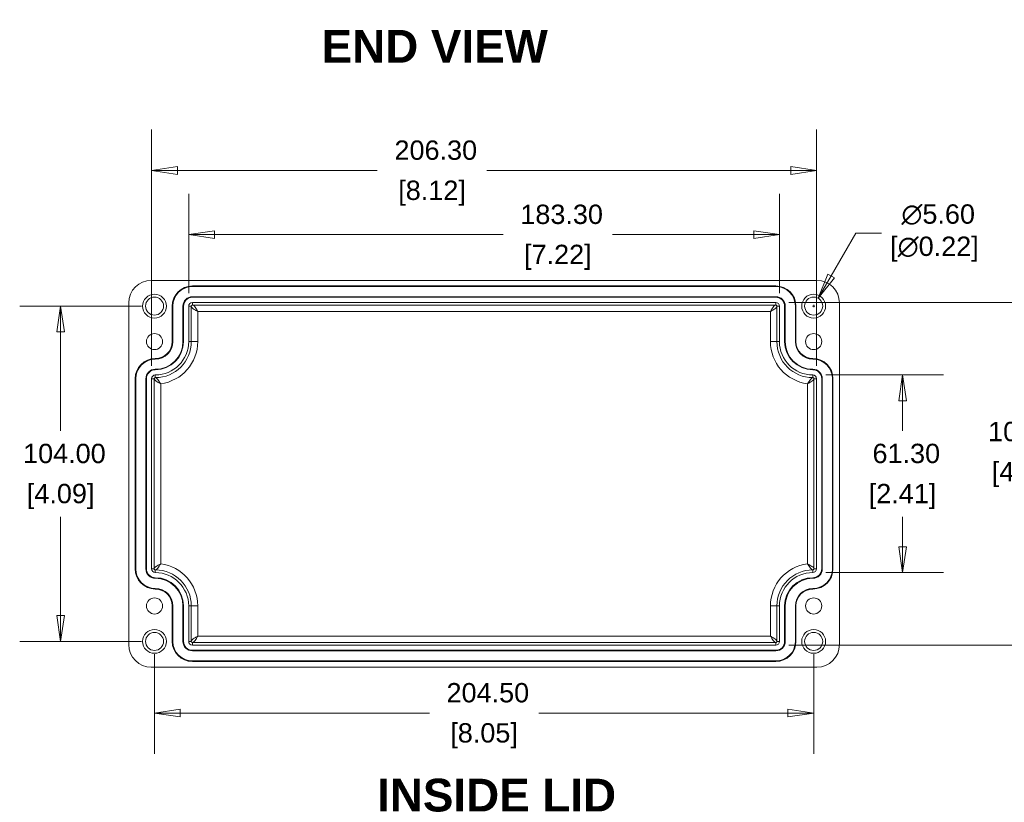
# Model space of a CAD drawing. Header units: millimetres. Extents: x 24 to 1011, y 24 to 776.
# Tile 5 of 9: x 393 to 676, y 306 to 531. Entities that reach past the tile are written whole.
import ezdxf

# ---------------------------------------------------------------- set-up
doc = ezdxf.new("R2010")
doc.units = ezdxf.units.MM
doc.header["$LTSCALE"] = 3.703704
for name, color, linetype, lineweight in [('Dimension (ANSI)', 7, 'Continuous', 9), ('Symbol (ANSI)', 7, 'Continuous', 9), ('Visible (ANSI)', 7, 'Continuous', 9), ('Visible Narrow (ANSI)', 7, 'Continuous', 9)]:
    doc.layers.add(name, color=color, linetype=linetype, lineweight=lineweight)
doc.styles.add('Label Text (ANSI)', font='arialbd.ttf')
doc.styles.add('Note Text (ANSI)', font='arial.ttf')
doc.dimstyles.new('Default - mm (ANSI)', dxfattribs={"dimscale": 3.703704, "dimtxt": 1.5, "dimasz": 2, "dimexe": 3.175, "dimexo": 1, "dimgap": 0.8, "dimtad": 0, "dimtih": 1, "dimtoh": 1, "dimrnd": 1e-08, "dimzin": 4, "dimdsep": 46, "dimtxsty": 'Note Text (ANSI)', "dimblk": 'Filled-1', "dimcen": 0.09, "dimdle": 10, "dimclrd": 256, "dimclre": 256, "dimclrt": 256, "dimadec": 1, "dimazin": 0, "dimtfac": 2.032, "dimtofl": 0, "dimtmove": 0, "dimatfit": 3, "dimfxl": 1, "dimtolj": 1, "dimtzin": 0, "dimlwd": -1, "dimlwe": -1, "dimarcsym": 0})

# ---------------------------------------------------------------- blocks, each defined once
blk = doc.blocks.new('Filled-1')
at = {"color": 0}
for p, q in [((0, 0), (-1, 0.15)), ((-1, 0.15), (-1, -0.15)), ((-1, 0), (0, 0)), ((-1, -0.15), (0, 0))]:
    blk.add_line(p, q, dxfattribs=at)
at = {"color": 0, "flags": 128}
blk.add_lwpolyline([(-1, -0.15), (0, 0), (-1, 0.15), (-1, -0.15)], dxfattribs=at)
at = {"color": 0}
blk.add_solid([(-1, -0.15), (0, 0), (-1, 0.15), (-1, -0.15)], dxfattribs=at)
blk = doc.blocks.new('*D20')
at = {"layer": 'Defpoints', "color": 0, "transparency": 16777216}
for p in [(431.54, 352.11), (620.89, 352.11), (620.89, 331.53)]:
    blk.add_point(p, dxfattribs=at)
at = {"layer": 'Dimension (ANSI)', "transparency": 16777216}
for p, q in [((431.54, 348.4), (431.54, 319.77)), ((620.89, 348.4), (620.89, 319.77)), ((438.94, 331.53), (510.49, 331.53)), ((613.48, 331.53), (541.94, 331.53))]:
    blk.add_line(p, q, dxfattribs=at)
at = {"layer": 'Dimension (ANSI)', "transparency": 16777216, "xscale": 7.407407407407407, "yscale": 7.407407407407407, "zscale": 7.407407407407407, "rotation": 180}
blk.add_blockref('Filled-1', (431.54, 331.53), dxfattribs=at)
at = {"layer": 'Dimension (ANSI)', "transparency": 16777216, "xscale": 7.407407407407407, "yscale": 7.407407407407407, "zscale": 7.407407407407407}
blk.add_blockref('Filled-1', (620.89, 331.53), dxfattribs=at)
at = {"layer": 'Dimension (ANSI)', "transparency": 16777216, "attachment_point": 5, "style": 'Note Text (ANSI)'}
for s, insert, char_height in [('\\A1; 204.50', (526.21, 337.33), 5.5556), ('\\A1;[8.05]', (526.21, 325), 5.556)]:
    blk.add_mtext(s, dxfattribs=dict(at, insert=insert, char_height=char_height))
blk = doc.blocks.new('*D21')
at = {"layer": 'Defpoints', "color": 0, "transparency": 16777216}
for p in [(404.57, 448.4), (431.54, 448.4), (431.54, 352.11)]:
    blk.add_point(p, dxfattribs=at)
at = {"layer": 'Dimension (ANSI)', "transparency": 16777216}
for p, q in [((427.83, 448.4), (392.81, 448.4)), ((404.57, 440.99), (404.57, 412.58)), ((404.57, 359.51), (404.57, 387.93)), ((427.83, 352.11), (392.81, 352.11))]:
    blk.add_line(p, q, dxfattribs=at)
at = {"layer": 'Dimension (ANSI)', "transparency": 16777216, "xscale": 7.407407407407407, "yscale": 7.407407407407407, "zscale": 7.407407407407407}
for p, rotation in [((404.57, 448.4), 90), ((404.57, 352.11), 270)]:
    blk.add_blockref('Filled-1', p, dxfattribs=dict(at, rotation=rotation))
at = {"layer": 'Dimension (ANSI)', "transparency": 16777216, "attachment_point": 5, "style": 'Note Text (ANSI)'}
for s, insert, char_height in [('\\A1; 104.00', (404.57, 406.05), 5.5556), ('\\A1;[4.09]', (404.57, 393.73), 5.556)]:
    blk.add_mtext(s, dxfattribs=dict(at, insert=insert, char_height=char_height))
blk = doc.blocks.new('*D22')
at = {"layer": 'Defpoints', "color": 0, "transparency": 16777216}
for p in [(611.07, 468.94), (441.35, 448.4), (611.07, 448.4)]:
    blk.add_point(p, dxfattribs=at)
at = {"layer": 'Dimension (ANSI)', "transparency": 16777216}
for p, q in [((441.35, 452.11), (441.35, 480.7)), ((611.07, 452.11), (611.07, 480.7)), ((448.76, 468.94), (531.68, 468.94)), ((603.67, 468.94), (563.13, 468.94))]:
    blk.add_line(p, q, dxfattribs=at)
at = {"layer": 'Dimension (ANSI)', "transparency": 16777216, "xscale": 7.407407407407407, "yscale": 7.407407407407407, "zscale": 7.407407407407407, "rotation": 180}
blk.add_blockref('Filled-1', (441.35, 468.94), dxfattribs=at)
at = {"layer": 'Dimension (ANSI)', "transparency": 16777216, "xscale": 7.407407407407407, "yscale": 7.407407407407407, "zscale": 7.407407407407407}
blk.add_blockref('Filled-1', (611.07, 468.94), dxfattribs=at)
at = {"layer": 'Dimension (ANSI)', "transparency": 16777216, "attachment_point": 5, "style": 'Note Text (ANSI)'}
for s, insert, char_height in [('\\A1; 183.30', (547.41, 474.74), 5.5556), ('\\A1;[7.22]', (547.41, 462.42), 5.556)]:
    blk.add_mtext(s, dxfattribs=dict(at, insert=insert, char_height=char_height))
blk = doc.blocks.new('*D23')
at = {"layer": 'Defpoints', "color": 0, "transparency": 16777216}
for p in [(610.01, 449.47), (610.01, 351.04), (681.79, 351.04)]:
    blk.add_point(p, dxfattribs=at)
at = {"layer": 'Dimension (ANSI)', "transparency": 16777216}
for p, q in [((613.71, 449.47), (693.55, 449.47)), ((681.79, 442.06), (681.79, 418.87)), ((681.79, 358.45), (681.79, 394.22)), ((613.71, 351.04), (693.55, 351.04))]:
    blk.add_line(p, q, dxfattribs=at)
at = {"layer": 'Dimension (ANSI)', "transparency": 16777216, "xscale": 7.407407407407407, "yscale": 7.407407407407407, "zscale": 7.407407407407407}
for p, rotation in [((681.79, 449.47), 90), ((681.79, 351.04), 270)]:
    blk.add_blockref('Filled-1', p, dxfattribs=dict(at, rotation=rotation))
at = {"layer": 'Dimension (ANSI)', "transparency": 16777216, "attachment_point": 5, "style": 'Note Text (ANSI)'}
for s, insert, char_height in [('\\A1; 106.30', (681.79, 412.35), 5.5556), ('\\A1;[4.19]', (681.79, 400.03), 5.556)]:
    blk.add_mtext(s, dxfattribs=dict(at, insert=insert, char_height=char_height))
blk = doc.blocks.new('*D24')
at = {"layer": 'Defpoints', "color": 0, "transparency": 16777216}
for p in [(430.7, 487.37), (430.7, 427.57), (621.72, 427.57)]:
    blk.add_point(p, dxfattribs=at)
at = {"layer": 'Dimension (ANSI)', "transparency": 16777216}
for p, q in [((430.7, 431.27), (430.7, 499.12)), ((621.72, 431.27), (621.72, 499.12)), ((438.11, 487.37), (495.53, 487.37)), ((614.31, 487.37), (526.98, 487.37))]:
    blk.add_line(p, q, dxfattribs=at)
at = {"layer": 'Dimension (ANSI)', "transparency": 16777216, "xscale": 7.407407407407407, "yscale": 7.407407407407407, "zscale": 7.407407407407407, "rotation": 180}
blk.add_blockref('Filled-1', (430.7, 487.37), dxfattribs=at)
at = {"layer": 'Dimension (ANSI)', "transparency": 16777216, "xscale": 7.407407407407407, "yscale": 7.407407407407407, "zscale": 7.407407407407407}
blk.add_blockref('Filled-1', (621.72, 487.37), dxfattribs=at)
at = {"layer": 'Dimension (ANSI)', "transparency": 16777216, "attachment_point": 5, "style": 'Note Text (ANSI)'}
for s, insert, char_height in [('\\A1; 206.30', (511.26, 493.17), 5.5556), ('\\A1;[8.12]', (511.26, 480.84), 5.556)]:
    blk.add_mtext(s, dxfattribs=dict(at, insert=insert, char_height=char_height))
blk = doc.blocks.new('*D25')
at = {"layer": 'Defpoints', "color": 0, "transparency": 16777216}
for p in [(620.66, 428.63), (620.66, 371.87), (646.42, 371.87)]:
    blk.add_point(p, dxfattribs=at)
at = {"layer": 'Dimension (ANSI)', "transparency": 16777216}
for p, q in [((624.36, 428.63), (658.18, 428.63)), ((646.42, 421.23), (646.42, 412.58)), ((646.42, 379.28), (646.42, 387.93)), ((624.36, 371.87), (658.18, 371.87))]:
    blk.add_line(p, q, dxfattribs=at)
at = {"layer": 'Dimension (ANSI)', "transparency": 16777216, "xscale": 7.407407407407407, "yscale": 7.407407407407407, "zscale": 7.407407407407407}
for p, rotation in [((646.42, 428.63), 90), ((646.42, 371.87), 270)]:
    blk.add_blockref('Filled-1', p, dxfattribs=dict(at, rotation=rotation))
at = {"layer": 'Dimension (ANSI)', "transparency": 16777216, "char_height": 5.556, "attachment_point": 5, "style": 'Note Text (ANSI)'}
for s, insert in [('\\A1; 61.30', (646.42, 406.06)), ('\\A1;[2.41]', (646.42, 393.73))]:
    blk.add_mtext(s, dxfattribs=dict(at, insert=insert))
blk = doc.blocks.new('*D30')
at = {"layer": 'Defpoints', "color": 0, "transparency": 16777216}
for p in [(622.18, 450.65), (619.59, 446.16)]:
    blk.add_point(p, dxfattribs=at)
at = {"layer": 'Dimension (ANSI)', "transparency": 16777216}
for p, q in [((633.01, 469.39), (625.89, 457.06)), ((640.41, 469.39), (633.01, 469.39)), ((620.55, 448.4), (621.22, 448.4)), ((620.89, 448.07), (620.89, 448.74))]:
    blk.add_line(p, q, dxfattribs=at)
at = {"layer": 'Dimension (ANSI)', "transparency": 16777216, "xscale": 7.407407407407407, "yscale": 7.407407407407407, "zscale": 7.407407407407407, "rotation": 239.9999999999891}
blk.add_blockref('Filled-1', (622.18, 450.65), dxfattribs=at)
at = {"layer": 'Dimension (ANSI)', "transparency": 16777216, "insert": (655.59, 469.39), "char_height": 5.556, "attachment_point": 5, "style": 'Note Text (ANSI)'}
blk.add_mtext('\\A1; ∅5.60\\P[∅0.22]', dxfattribs=at)

msp = doc.modelspace()

# ---------------------------------------------------------------- linework, layer by layer
at = {"layer": 'Visible (ANSI)'}
for p, q in [((621.8136, 455.8094), (430.6099, 455.8094)), ((442.4154, 454.189), (610.008, 454.189)), ((610.008, 454.0273), (442.4154, 454.0273)), ((610.008, 451.1099), (442.4154, 451.1099)), ((610.008, 450.9483), (442.4154, 450.9483)), ((424.1284, 449.3279), (424.1284, 351.1797)), ((436.6284, 438.2168), (436.6284, 448.402)), ((436.7901, 448.402), (436.7901, 438.2168)), ((439.7075, 448.402), (439.7075, 438.2168)), ((439.8691, 448.402), (439.8691, 438.2168)), ((441.3506, 438.2168), (441.3506, 448.402)), ((442.4154, 449.4668), (610.008, 449.4668)), ((611.0728, 448.402), (611.0728, 438.2168)), ((612.5543, 438.2168), (612.5543, 448.402)), ((612.716, 438.2168), (612.716, 448.402)), ((615.6334, 438.2168), (615.6334, 448.402)), ((615.7951, 448.402), (615.7951, 438.2168)), ((628.2951, 351.1797), (628.2951, 449.3279)), ((425.9803, 372.939), (425.9803, 427.5686)), ((426.1419, 427.5686), (426.1419, 372.939)), ((429.0593, 427.5686), (429.0593, 372.939)), ((429.221, 427.5686), (429.221, 372.939)), ((430.7025, 372.939), (430.7025, 427.5686)), ((621.721, 427.5686), (621.721, 372.939)), ((623.2025, 372.939), (623.2025, 427.5686)), ((623.3641, 372.939), (623.3641, 427.5686)), ((626.2815, 372.939), (626.2815, 427.5686)), ((626.4432, 427.5686), (626.4432, 372.939)), ((436.6284, 352.1057), (436.6284, 362.2909)), ((436.7901, 362.2909), (436.7901, 352.1057)), ((439.7075, 362.2909), (439.7075, 352.1057)), ((439.8691, 362.2909), (439.8691, 352.1057)), ((441.3506, 352.1057), (441.3506, 362.2909)), ((611.0728, 362.2909), (611.0728, 352.1057)), ((612.5543, 352.1057), (612.5543, 362.2909)), ((612.716, 352.1057), (612.716, 362.2909)), ((615.6334, 352.1057), (615.6334, 362.2909)), ((615.7951, 362.2909), (615.7951, 352.1057)), ((610.008, 351.0409), (442.4154, 351.0409)), ((442.4154, 349.5594), (610.008, 349.5594)), ((442.4154, 349.3977), (610.008, 349.3977)), ((442.4154, 346.4803), (610.008, 346.4803)), ((610.008, 346.3186), (442.4154, 346.3186)), ((430.6099, 344.6983), (621.8136, 344.6983))]:
    msp.add_line(p, q, dxfattribs=at)
for centre, radius in [((431.5358, 448.402), 3.4259), ((431.5358, 448.402), 2.5926), ((620.8877, 448.402), 3.4259), ((620.8877, 448.402), 2.5926), ((431.5358, 438.2168), 2.3148), ((620.8877, 438.2168), 2.3148), ((431.5358, 362.2909), 2.3148), ((620.8877, 362.2909), 2.3148), ((431.5358, 352.1057), 3.4259), ((431.5358, 352.1057), 2.5926), ((620.8877, 352.1057), 3.4259), ((620.8877, 352.1057), 2.5926)]:
    msp.add_circle(centre, radius, dxfattribs=at)
for centre, radius, start, end in [((430.6099, 449.3279), 6.4815, 90, 180), ((621.8136, 449.3279), 6.4815, 0, 90), ((442.4154, 448.402), 5.787, 90, 180), ((442.4154, 448.402), 5.6254, 90, 180), ((610.008, 448.402), 5.787, 0, 90), ((610.008, 448.402), 5.6254, 0, 90), ((442.4154, 448.402), 2.708, 90, 180), ((442.4154, 448.402), 2.5463, 90, 180), ((610.008, 448.402), 2.708, 0, 90), ((610.008, 448.402), 2.5463, 0, 90), ((442.4154, 448.402), 1.0648, 90, 180), ((610.008, 448.402), 1.0648, 0, 90), ((431.7673, 438.2168), 9.5833, 270, 0), ((431.7673, 438.2168), 7.9402, 270, 0), ((431.7673, 438.2168), 8.1019, 270, 0), ((431.7673, 438.2168), 5.0228, 270, 0), ((431.7673, 438.2168), 4.8611, 270, 0), ((620.6562, 438.2168), 9.5833, 180, 270), ((620.6562, 438.2168), 8.1019, 180, 270), ((620.6562, 438.2168), 7.9402, 180, 270), ((620.6562, 438.2168), 5.0228, 180, 270), ((620.6562, 438.2168), 4.8611, 180, 270), ((431.7673, 427.5686), 5.787, 90, 180), ((431.7673, 427.5686), 5.6254, 90, 180), ((620.6562, 427.5686), 5.787, 0, 90), ((620.6562, 427.5686), 5.6254, 0, 90), ((431.7673, 427.5686), 2.708, 90, 180), ((431.7673, 427.5686), 2.5463, 90, 180), ((620.6562, 427.5686), 2.708, 0, 90), ((620.6562, 427.5686), 2.5463, 0, 90), ((431.7673, 427.5686), 1.0648, 90, 180), ((620.6562, 427.5686), 1.0648, 0, 90), ((431.7673, 372.939), 5.787, 180, 270), ((431.7673, 372.939), 5.6254, 180, 270), ((431.7673, 372.939), 2.708, 180, 270), ((431.7673, 372.939), 2.5463, 180, 270), ((431.7673, 372.939), 1.0648, 180, 270), ((431.7673, 362.2909), 9.5833, 0, 90), ((620.6562, 362.2909), 9.5833, 90, 180), ((620.6562, 372.939), 1.0648, 270, 0), ((620.6562, 372.939), 2.708, 270, 0), ((620.6562, 372.939), 2.5463, 270, 0), ((620.6562, 372.939), 5.6254, 270, 0), ((620.6562, 372.939), 5.787, 270, 0), ((431.7673, 362.2909), 8.1019, 0, 90), ((431.7673, 362.2909), 7.9402, 0, 90), ((620.6562, 362.2909), 8.1019, 90, 180), ((620.6562, 362.2909), 7.9402, 90, 180), ((431.7673, 362.2909), 5.0228, 0, 90), ((431.7673, 362.2909), 4.8611, 0, 90), ((620.6562, 362.2909), 5.0228, 90, 180), ((620.6562, 362.2909), 4.8611, 90, 180), ((430.6099, 351.1797), 6.4815, 180, 270), ((442.4154, 352.1057), 5.787, 180, 270), ((442.4154, 352.1057), 5.6254, 180, 270), ((442.4154, 352.1057), 2.708, 180, 270), ((442.4154, 352.1057), 2.5463, 180, 270), ((442.4154, 352.1057), 1.0648, 180, 270), ((610.008, 352.1057), 1.0648, 270, 0), ((610.008, 352.1057), 2.708, 270, 0), ((610.008, 352.1057), 2.5463, 270, 0), ((610.008, 352.1057), 5.6254, 270, 0), ((610.008, 352.1057), 5.787, 270, 0), ((621.8136, 351.1797), 6.4815, 270, 0)]:
    msp.add_arc(centre, radius, start, end, dxfattribs=at)
at = {"layer": 'Visible Narrow (ANSI)'}
for p, q in [((442.4154, 454.189), (442.4154, 454.0273)), ((610.008, 454.189), (610.008, 454.0273)), ((442.4154, 450.9483), (442.4154, 451.1099)), ((610.008, 450.9483), (610.008, 451.1099)), ((436.6284, 448.402), (436.7901, 448.402)), ((439.8691, 448.402), (439.7075, 448.402)), ((441.3506, 448.402), (442.1127, 448.402)), ((442.1127, 448.402), (442.1127, 438.2168)), ((442.4154, 449.4668), (442.4154, 448.7047)), ((610.008, 448.7047), (442.4154, 448.7047)), ((610.008, 449.4668), (610.008, 448.7047)), ((610.3107, 438.2168), (610.3107, 448.402)), ((611.0728, 448.402), (610.3107, 448.402)), ((612.5543, 448.402), (612.716, 448.402)), ((615.7951, 448.402), (615.6334, 448.402)), ((443.9635, 438.2168), (443.9635, 446.854)), ((443.9635, 446.854), (608.46, 446.854)), ((608.46, 446.854), (608.46, 438.2168)), ((436.6284, 438.2168), (436.7901, 438.2168)), ((439.8691, 438.2168), (439.7075, 438.2168)), ((441.3506, 438.2168), (442.1127, 438.2168)), ((442.1127, 438.2168), (443.9635, 438.2168)), ((610.3107, 438.2168), (608.46, 438.2168)), ((611.0728, 438.2168), (610.3107, 438.2168)), ((612.5543, 438.2168), (612.716, 438.2168)), ((615.7951, 438.2168), (615.6334, 438.2168)), ((431.7673, 433.3557), (431.7673, 433.194)), ((620.6562, 433.3557), (620.6562, 433.194)), ((431.7673, 430.1149), (431.7673, 430.2766)), ((620.6562, 430.1149), (620.6562, 430.2766)), ((425.9803, 427.5686), (426.1419, 427.5686)), ((429.221, 427.5686), (429.0593, 427.5686)), ((430.7025, 427.5686), (431.4646, 427.5686)), ((431.4646, 427.5686), (431.4646, 372.939)), ((431.7673, 428.6335), (431.7673, 427.8713)), ((620.6562, 428.6335), (620.6562, 427.8713)), ((620.9589, 372.939), (620.9589, 427.5686)), ((621.721, 427.5686), (620.9589, 427.5686)), ((623.2025, 427.5686), (623.3641, 427.5686)), ((626.4432, 427.5686), (626.2815, 427.5686)), ((433.3153, 374.3884), (433.3153, 426.1193)), ((619.1082, 426.1193), (619.1082, 374.3884)), ((425.9803, 372.939), (426.1419, 372.939)), ((429.221, 372.939), (429.0593, 372.939)), ((430.7025, 372.939), (431.4646, 372.939)), ((431.7673, 371.8742), (431.7673, 372.6363)), ((620.6562, 371.8742), (620.6562, 372.6363)), ((621.721, 372.939), (620.9589, 372.939)), ((623.2025, 372.939), (623.3641, 372.939)), ((626.4432, 372.939), (626.2815, 372.939)), ((431.7673, 370.3927), (431.7673, 370.231)), ((620.6562, 370.3927), (620.6562, 370.231)), ((431.7673, 367.152), (431.7673, 367.3136)), ((620.6562, 367.152), (620.6562, 367.3136)), ((436.6284, 362.2909), (436.7901, 362.2909)), ((439.8691, 362.2909), (439.7075, 362.2909)), ((441.3506, 362.2909), (442.1127, 362.2909)), ((442.1127, 362.2909), (443.9635, 362.2909)), ((442.1127, 362.2909), (442.1127, 352.1057)), ((443.9635, 353.6537), (443.9635, 362.2909)), ((610.3107, 362.2909), (608.46, 362.2909)), ((608.46, 362.2909), (608.46, 353.6537)), ((610.3107, 352.1057), (610.3107, 362.2909)), ((611.0728, 362.2909), (610.3107, 362.2909)), ((612.5543, 362.2909), (612.716, 362.2909)), ((615.7951, 362.2909), (615.6334, 362.2909)), ((608.46, 353.6537), (443.9635, 353.6537)), ((436.6284, 352.1057), (436.7901, 352.1057)), ((439.8691, 352.1057), (439.7075, 352.1057)), ((441.3506, 352.1057), (442.1127, 352.1057)), ((442.4154, 351.803), (610.008, 351.803)), ((442.4154, 351.0409), (442.4154, 351.803)), ((610.008, 351.0409), (610.008, 351.803)), ((611.0728, 352.1057), (610.3107, 352.1057)), ((612.5543, 352.1057), (612.716, 352.1057)), ((615.7951, 352.1057), (615.6334, 352.1057)), ((442.4154, 349.5594), (442.4154, 349.3977)), ((610.008, 349.5594), (610.008, 349.3977)), ((442.4154, 346.3186), (442.4154, 346.4803)), ((610.008, 346.3186), (610.008, 346.4803))]:
    msp.add_line(p, q, dxfattribs=at)
for centre, radius, start, end in [((431.7673, 438.2168), 10.3454, 270, 0), ((431.7673, 438.2168), 12.1962, 277.29202, 0), ((620.6562, 438.2168), 12.1962, 180, 262.70798), ((620.6562, 438.2168), 10.3454, 180, 270), ((431.7673, 362.2909), 12.1962, 0, 82.70798), ((620.6562, 362.2909), 12.1962, 97.29202, 180), ((431.7673, 362.2909), 10.3454, 0, 90), ((620.6562, 362.2909), 10.3454, 90, 180)]:
    msp.add_arc(centre, radius, start, end, dxfattribs=at)
for points, knots in [([(442.4154, 448.7047), (442.3748, 448.7047), (442.3343, 448.6964), (442.2969, 448.6805), (442.242, 448.6571), (442.1943, 448.6171), (442.1618, 448.5671), (442.1342, 448.5247), (442.1174, 448.4753), (442.1136, 448.4249), (442.113, 448.4173), (442.1127, 448.4096), (442.1127, 448.402)], [0, 0, 0, 0, 0.25614449, 0.25614449, 0.25614449, 0.63261511, 0.63261511, 0.63261511, 0.95172695, 0.95172695, 0.95172695, 1, 1, 1, 1]), ([(443.9635, 446.854), (443.7264, 446.983), (443.4895, 447.112), (443.05, 447.37), (442.8475, 447.499), (442.5065, 447.757), (442.3681, 447.886), (442.1753, 448.144), (442.121, 448.273), (442.1127, 448.402)], [0, 0, 0, 0, 0.43715943, 0.43715943, 0.87431886, 0.87431886, 1.3114783, 1.3114783, 1.74863773, 1.74863773, 1.74863773, 1.74863773]), ([(442.4154, 448.7047), (442.5444, 448.6964), (442.6734, 448.6421), (442.9314, 448.4493), (443.0604, 448.3109), (443.3184, 447.9699), (443.4474, 447.7674), (443.7054, 447.3279), (443.8345, 447.091), (443.9635, 446.854)], [0, 0, 0, 0, 0.43715943, 0.43715943, 0.87431886, 0.87431886, 1.3114783, 1.3114783, 1.74863773, 1.74863773, 1.74863773, 1.74863773]), ([(608.46, 446.854), (608.589, 447.091), (608.718, 447.3279), (608.976, 447.7674), (609.105, 447.9699), (609.363, 448.3109), (609.492, 448.4493), (609.75, 448.6421), (609.879, 448.6964), (610.008, 448.7047)], [0, 0, 0, 0, 0.43715943, 0.43715943, 0.87431886, 0.87431886, 1.3114783, 1.3114783, 1.74863773, 1.74863773, 1.74863773, 1.74863773]), ([(610.3107, 448.402), (610.3025, 448.273), (610.2482, 448.144), (610.0554, 447.886), (609.9169, 447.757), (609.5759, 447.499), (609.3735, 447.37), (608.934, 447.112), (608.697, 446.983), (608.46, 446.854)], [0, 0, 0, 0, 0.43715943, 0.43715943, 0.87431886, 0.87431886, 1.3114783, 1.3114783, 1.74863773, 1.74863773, 1.74863773, 1.74863773]), ([(610.3107, 448.402), (610.3107, 448.4426), (610.3025, 448.4831), (610.2866, 448.5205), (610.2632, 448.5754), (610.2232, 448.6231), (610.1732, 448.6557), (610.1308, 448.6832), (610.0814, 448.7), (610.031, 448.7038), (610.0233, 448.7044), (610.0157, 448.7047), (610.008, 448.7047)], [0, 0, 0, 0, 0.25614449, 0.25614449, 0.25614449, 0.63261511, 0.63261511, 0.63261511, 0.95172695, 0.95172695, 0.95172695, 1, 1, 1, 1]), ([(431.7673, 427.8713), (431.7066, 427.8713), (431.646, 427.8525), (431.5959, 427.8182), (431.5509, 427.7872), (431.5145, 427.7439), (431.4918, 427.6941), (431.4739, 427.6549), (431.4646, 427.6118), (431.4646, 427.5686)], [0, 0, 0, 0, 0.38303849, 0.38303849, 0.38303849, 0.72787753, 0.72787753, 0.72787753, 1, 1, 1, 1]), ([(433.3153, 426.1193), (433.0783, 426.24), (432.8413, 426.3608), (432.4018, 426.6024), (432.1994, 426.7232), (431.8584, 426.9647), (431.72, 427.0855), (431.5271, 427.3271), (431.4729, 427.4479), (431.4646, 427.5686)], [0, 0, 0, 0, 0.43095228, 0.43095228, 0.86190455, 0.86190455, 1.29285683, 1.29285683, 1.7238091, 1.7238091, 1.7238091, 1.7238091]), ([(431.7673, 427.8713), (431.877, 427.8631), (431.987, 427.8105), (432.2159, 427.6249), (432.3347, 427.4919), (432.5874, 427.1663), (432.7212, 426.9738), (433.0059, 426.5596), (433.1569, 426.3379), (433.3153, 426.1193)], [0, 0, 0, 0, 0.38528844, 0.38528844, 0.77057688, 0.77057688, 1.15586531, 1.15586531, 1.54115375, 1.54115375, 1.54115375, 1.54115375]), ([(619.1082, 426.1193), (619.2665, 426.3379), (619.4175, 426.5596), (619.7023, 426.9738), (619.8361, 427.1663), (620.0887, 427.4919), (620.2076, 427.6249), (620.4364, 427.8105), (620.5465, 427.8631), (620.6562, 427.8713)], [0, 0, 0, 0, 0.38528844, 0.38528844, 0.77057688, 0.77057688, 1.15586531, 1.15586531, 1.54115375, 1.54115375, 1.54115375, 1.54115375]), ([(620.9589, 427.5686), (620.9506, 427.4479), (620.8963, 427.3271), (620.7035, 427.0855), (620.5651, 426.9647), (620.2241, 426.7232), (620.0216, 426.6024), (619.5821, 426.3608), (619.3452, 426.24), (619.1082, 426.1193)], [0, 0, 0, 0, 0.43095228, 0.43095228, 0.86190455, 0.86190455, 1.29285683, 1.29285683, 1.7238091, 1.7238091, 1.7238091, 1.7238091]), ([(620.9589, 427.5686), (620.9589, 427.6401), (620.9326, 427.7112), (620.8861, 427.7655), (620.8575, 427.799), (620.8214, 427.8261), (620.7813, 427.8443), (620.7421, 427.862), (620.6992, 427.8713), (620.6562, 427.8713)], [0, 0, 0, 0, 0.45076269, 0.45076269, 0.45076269, 0.72873564, 0.72873564, 0.72873564, 1, 1, 1, 1]), ([(431.4646, 372.939), (431.4729, 373.0598), (431.5271, 373.1806), (431.72, 373.4221), (431.8584, 373.5429), (432.1994, 373.7845), (432.4018, 373.9053), (432.8413, 374.1468), (433.0783, 374.2676), (433.3153, 374.3884)], [0, 0, 0, 0, 0.43095228, 0.43095228, 0.86190455, 0.86190455, 1.29285683, 1.29285683, 1.7238091, 1.7238091, 1.7238091, 1.7238091]), ([(433.3153, 374.3884), (433.1569, 374.1697), (433.0059, 373.9481), (432.7212, 373.5338), (432.5874, 373.3413), (432.3347, 373.0157), (432.2159, 372.8828), (431.987, 372.6971), (431.877, 372.6446), (431.7673, 372.6363)], [0, 0, 0, 0, 0.38528844, 0.38528844, 0.77057688, 0.77057688, 1.15586531, 1.15586531, 1.54115375, 1.54115375, 1.54115375, 1.54115375]), ([(619.1082, 374.3884), (619.3452, 374.2676), (619.5821, 374.1468), (620.0216, 373.9053), (620.2241, 373.7845), (620.5651, 373.5429), (620.7035, 373.4221), (620.8963, 373.1806), (620.9506, 373.0598), (620.9589, 372.939)], [0, 0, 0, 0, 0.43095228, 0.43095228, 0.86190455, 0.86190455, 1.29285683, 1.29285683, 1.7238091, 1.7238091, 1.7238091, 1.7238091]), ([(620.6562, 372.6363), (620.5465, 372.6446), (620.4364, 372.6971), (620.2076, 372.8828), (620.0887, 373.0157), (619.8361, 373.3413), (619.7023, 373.5338), (619.4175, 373.9481), (619.2665, 374.1697), (619.1082, 374.3884)], [0, 0, 0, 0, 0.38528844, 0.38528844, 0.77057688, 0.77057688, 1.15586531, 1.15586531, 1.54115375, 1.54115375, 1.54115375, 1.54115375]), ([(431.4646, 372.939), (431.4646, 372.8676), (431.4909, 372.7964), (431.5373, 372.7421), (431.566, 372.7087), (431.6021, 372.6816), (431.6422, 372.6634), (431.6813, 372.6456), (431.7243, 372.6363), (431.7673, 372.6363)], [0, 0, 0, 0, 0.45076269, 0.45076269, 0.45076269, 0.72873564, 0.72873564, 0.72873564, 1, 1, 1, 1]), ([(620.6562, 372.6363), (620.7169, 372.6363), (620.7775, 372.6551), (620.8275, 372.6895), (620.8726, 372.7204), (620.909, 372.7638), (620.9316, 372.8135), (620.9495, 372.8528), (620.9589, 372.8959), (620.9589, 372.939)], [0, 0, 0, 0, 0.38303849, 0.38303849, 0.38303849, 0.72787753, 0.72787753, 0.72787753, 1, 1, 1, 1]), ([(442.1127, 352.1057), (442.121, 352.2347), (442.1753, 352.3637), (442.3681, 352.6217), (442.5065, 352.7507), (442.8475, 353.0087), (443.05, 353.1377), (443.4895, 353.3957), (443.7264, 353.5247), (443.9635, 353.6537)], [0, 0, 0, 0, 0.43715943, 0.43715943, 0.87431886, 0.87431886, 1.3114783, 1.3114783, 1.74863773, 1.74863773, 1.74863773, 1.74863773]), ([(443.9635, 353.6537), (443.8345, 353.4167), (443.7054, 353.1797), (443.4474, 352.7402), (443.3184, 352.5378), (443.0604, 352.1968), (442.9314, 352.0583), (442.6734, 351.8655), (442.5444, 351.8112), (442.4154, 351.803)], [0, 0, 0, 0, 0.43715943, 0.43715943, 0.87431886, 0.87431886, 1.3114783, 1.3114783, 1.74863773, 1.74863773, 1.74863773, 1.74863773]), ([(608.46, 353.6537), (608.697, 353.5247), (608.934, 353.3957), (609.3735, 353.1377), (609.5759, 353.0087), (609.9169, 352.7507), (610.0554, 352.6217), (610.2482, 352.3637), (610.3025, 352.2347), (610.3107, 352.1057)], [0, 0, 0, 0, 0.43715943, 0.43715943, 0.87431886, 0.87431886, 1.3114783, 1.3114783, 1.74863773, 1.74863773, 1.74863773, 1.74863773]), ([(610.008, 351.803), (609.879, 351.8112), (609.75, 351.8655), (609.492, 352.0583), (609.363, 352.1968), (609.105, 352.5378), (608.976, 352.7402), (608.718, 353.1797), (608.589, 353.4167), (608.46, 353.6537)], [0, 0, 0, 0, 0.43715943, 0.43715943, 0.87431886, 0.87431886, 1.3114783, 1.3114783, 1.74863773, 1.74863773, 1.74863773, 1.74863773]), ([(442.1127, 352.1057), (442.1127, 352.0651), (442.121, 352.0245), (442.1369, 351.9871), (442.1603, 351.9322), (442.2003, 351.8845), (442.2503, 351.852), (442.2927, 351.8244), (442.3421, 351.8077), (442.3925, 351.8038), (442.4001, 351.8033), (442.4078, 351.803), (442.4154, 351.803)], [0, 0, 0, 0, 0.25614449, 0.25614449, 0.25614449, 0.63261511, 0.63261511, 0.63261511, 0.95172688, 0.95172688, 0.95172688, 1, 1, 1, 1]), ([(610.008, 351.803), (610.0486, 351.803), (610.0892, 351.8112), (610.1266, 351.8271), (610.1815, 351.8505), (610.2292, 351.8905), (610.2617, 351.9405), (610.2893, 351.9829), (610.306, 352.0323), (610.3099, 352.0827), (610.3104, 352.0904), (610.3107, 352.098), (610.3107, 352.1057)], [0, 0, 0, 0, 0.25614449, 0.25614449, 0.25614449, 0.63261511, 0.63261511, 0.63261511, 0.95172696, 0.95172696, 0.95172696, 1, 1, 1, 1])]:
    msp.add_open_spline(points, degree=3, knots=knots, dxfattribs=at)

# ---------------------------------------------------------------- texts
at = {"layer": 'Symbol (ANSI)', "char_height": 9.40741, "attachment_point": 7, "style": 'Label Text (ANSI)'}
for s, insert in [('END VIEW', (479.5488, 518.3309)), ('INSIDE LID', (495.4968, 303.1178))]:
    msp.add_mtext(s, dxfattribs=dict(at, insert=insert))

# ---------------------------------------------------------------- dimensions: what is measured, and where the dimension line sits
at = {"layer": 'Dimension (ANSI)'}
for base, p1, p2, angle, text, override, picture, middle in [((430.7025, 487.3651), (621.721, 427.5686), (430.7025, 427.5686), 180, ' <>\\X[8.12]', {"dimgap": 0.8, "dimtih": 0, "dimtoh": 0, "dimdec": 2, "dimlfac": 1.08, "dimpost": '\\X', "dimtol": 0, "dimlim": 0, "dimtp": 0, "dimtm": 0, "dimtdec": 2, "dimatfit": 1}, '*D24', (511.2563, 487.3651)), ((611.0728, 468.9428), (441.3506, 448.402), (611.0728, 448.402), 180, ' <>\\X[7.22]', {"dimgap": 0.8, "dimtih": 0, "dimtoh": 0, "dimdec": 2, "dimlfac": 1.08, "dimpost": '\\X', "dimtol": 0, "dimlim": 0, "dimtp": 0, "dimtm": 0, "dimtdec": 2, "dimatfit": 1}, '*D22', (547.4057, 468.9428)), ((404.5655, 448.402), (431.5358, 352.1057), (431.5358, 448.402), 90, ' <>\\X[4.09]', {"dimgap": 0.8, "dimdec": 2, "dimlfac": 1.08, "dimpost": '\\X', "dimtol": 0, "dimlim": 0, "dimtp": 0, "dimtm": 0, "dimtdec": 2, "dimatfit": 1}, '*D21', (404.5655, 400.2538)), ((681.787, 351.0409), (610.008, 449.4668), (610.008, 351.0409), 90, ' <>\\X[4.19]', {"dimgap": 0.8, "dimdec": 2, "dimlfac": 1.08, "dimpost": '\\X', "dimtol": 0, "dimlim": 0, "dimtp": 0, "dimtm": 0, "dimtdec": 2, "dimatfit": 1}, '*D23', (681.787, 406.5491)), ((646.4232, 371.8742), (620.6562, 428.6335), (620.6562, 371.8742), 90, ' <>\\X[2.41]', {"dimgap": 0.8, "dimdec": 2, "dimlfac": 1.08, "dimpost": '\\X', "dimtol": 0, "dimlim": 0, "dimtp": 0, "dimtm": 0, "dimtdec": 2, "dimatfit": 1}, '*D25', (646.4232, 400.2538)), ((620.8877, 331.5281), (431.5358, 352.1057), (620.8877, 352.1057), 180, ' <>\\X[8.05]', {"dimgap": 0.8, "dimtih": 0, "dimtoh": 0, "dimdec": 2, "dimlfac": 1.08, "dimpost": '\\X', "dimtol": 0, "dimlim": 0, "dimtp": 0, "dimtm": 0, "dimtdec": 2, "dimatfit": 1}, '*D20', (526.2117, 331.5281))]:
    dim = msp.add_linear_dim(base=base, p1=p1, p2=p2, angle=angle, text=text, dimstyle='Default - mm (ANSI)', override=override, dxfattribs=at)
    dim.commit()
    dim.dimension.update_dxf_attribs({"geometry": picture, "text_midpoint": middle, "dimtype": 160})
dim = msp.add_diameter_dim_2p(p1=(619.5914, 446.1567), p2=(622.184, 450.6472), text=' <>\\X[∅0.22]', dimstyle='Default - mm (ANSI)', override={"dimgap": 0.8, "dimdec": 2, "dimlfac": 1.08, "dimpost": '\\X', "dimtol": 0, "dimlim": 0, "dimtp": 0, "dimtm": 0, "dimtdec": 2}, dxfattribs=at)
dim.commit()
dim.dimension.update_dxf_attribs({"geometry": '*D30', "text_midpoint": (655.5876, 469.3902), "dimtype": 163})

doc.saveas('drawing.dxf')
